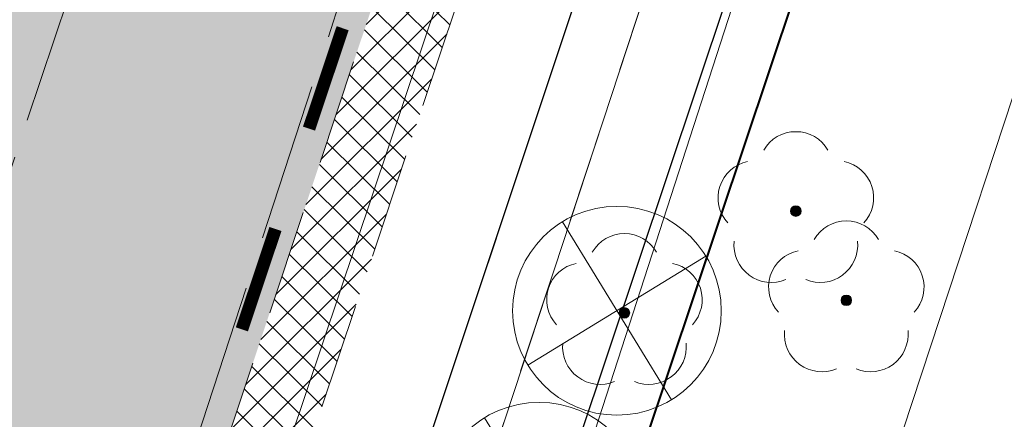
# Model space of a CAD drawing. Header units: metres. Extents: x 6599594 to 6600699, y 5687867 to 5691114.
# Tile 73 of 256: x 6599864.03 to 6599873.33, y 5688597.25 to 5688601.02. Entities that reach past the tile are written whole.
import ezdxf

# ---------------------------------------------------------------- set-up
doc = ezdxf.new("R2010")
doc.units = ezdxf.units.M
doc.header["$MEASUREMENT"] = 0
for name, pattern in [('1', [0]), ('3_EGBZ', [1.5, 1, -0.5]), ('3_EGJE', [2.5, 1.5, -0.3700000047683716, 0.2600001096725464, -0.369999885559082]), ('BTO', [0]), ('BUF', [0]), ('BUG', [1.5, 1, -0.5]), ('GUK', [2, 1.5, -0.5]), ('GUZ', [1, 0.5, -0.5]), ('L_0_04', [1.5, 1, -0.5]), ('L_0_06', [2, 1.5, -0.5]), ('UPT', [0]), ('UPW', [0])]:
    doc.linetypes.add(name, pattern=pattern)
doc.layers.get('0').update_dxf_attribs({"color": 253, "linetype": 'CONTINUOUS', "lineweight": 13})
doc.layers.add('__gaPoziome', color=7, linetype='CONTINUOUS')
doc.layers.add('zzz.gaHSDomyslna', color=7, linetype='CONTINUOUS')
for name, color, linetype, lineweight in [('_dren', 30, '3_EGBZ', 40), ('_kolor chodnik', 50, '1', 5), ('_kolor jezdnia', 4, '1', 0), ('_kolor pobocze', 211, '1', 5), ('_kolor zjazdy kostka', 7, '1', 5), ('_kolor ścieżka @ 1', 10, '1', 0), ('_krawedz jezdni i pobocza', 7, 'BUG', 15), ('_os', 7, '3_EGJE', 13), ('_podział mój', 201, 'BTO', 40), ('_row', 150, 'CONTINUOUS', 30), ('_wycinka', 10, 'BUF', 15), ('Dzialki', 130, '1', 30), ('Kontury', 252, 'GUK', 9), ('OT_Komunikacja', 7, 'CONTINUOUS', 0), ('OT_ZagospodarowanieTerenu', 7, 'CONTINUOUS', 0), ('OT_ZagospodarowanieTerenu_P', 7, 'CONTINUOUS', 0), ('UTTPOM_L_0', 30, 'UPT', 9), ('UWWPM_L_0', 5, 'UPW', 9), ('Uzytki', 252, 'GUZ', 9)]:
    doc.layers.add(name, color=color, linetype=linetype, lineweight=lineweight)
pattern_1 = [(45, (0, 0), (-0.1414213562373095, 0.1414213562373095), []), (135, (0, 0), (-0.1414213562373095, -0.1414213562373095), [])]

# ---------------------------------------------------------------- blocks, each defined once
blk = doc.blocks.new('ddddd')
at = {"layer": '_wycinka'}
for p, q in [((6600244.106448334, 5690836.218476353), (6600245.135551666, 5690834.535523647)), ((6600245.462476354, 5690835.891551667), (6600243.779523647, 5690834.862448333))]:
    blk.add_line(p, q, dxfattribs=at)
blk.add_circle((6600244.621, 5690835.377), 0.986329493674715, dxfattribs=at)
blk = doc.blocks.new('147')
at = {"linetype": 'Continuous', "lineweight": 18}
blk.add_hatch(color=0, dxfattribs=at).paths.add_polyline_path([(0, -0.1, 1), (0, 0.1, 1)])
at = {"color": 0, "linetype": 'Continuous', "lineweight": 18}
blk.add_circle((0, 0), 0.1, dxfattribs=at)
for centre, radius, start, end in [((0, 0.8), 0.7, 29.8459319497, 150.1540680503), ((-0.7700000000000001, 0.25), 0.7, 101.6336339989, 222.6626941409), ((0.7700000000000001, 0.25), 0.7, 317.3373058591, 78.3663660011), ((-0.4600000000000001, -0.6400000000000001), 0.71, 174.3693172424, 292.5572466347), ((0.4600000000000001, -0.6400000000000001), 0.71, 247.4427533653, 5.630682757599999)]:
    blk.add_arc(centre, radius, start, end, dxfattribs=at)
blk = doc.blocks.new('hhh')
at = {"layer": '_podział mój'}
blk.add_line((6600030.348422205, 5689076.243038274), (6599864.227411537, 5688579.984196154), dxfattribs=at)
blk = doc.blocks.new('*U1196')
at = {"layer": 'zzz.gaHSDomyslna', "color": 182, "const_width": 0.12}
for points in [[(-93.32552342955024, -278.794452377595), (-93.6429571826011, -279.7427328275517)], [(-93.96039093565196, -280.6910132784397), (-94.27782468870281, -281.6392937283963)]]:
    blk.add_lwpolyline(points, dxfattribs=at)

msp = doc.modelspace()

# ---------------------------------------------------------------- hatches: boundary and pattern name
at = {"layer": '_kolor chodnik'}
h = msp.add_hatch(dxfattribs=at)
h.set_pattern_fill('ANSI37', color=256, scale=1.6)
h.set_pattern_definition(pattern_1)
h.paths.add_polyline_path([(6599849.938171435, 5688542.085872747), (6599852.232147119, 5688548.938742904), (6599853.573135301, 5688548.489851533), (6599853.827082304, 5688549.248475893), (6599851.793849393, 5688549.929093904), (6599849.895278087, 5688548.982823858), (6599847.823506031, 5688542.793750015)])
edge = h.paths.add_edge_path()
edge.add_line((6600018.106075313, 5689087.454911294), (6600022.42781917, 5689091.229234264))
edge.add_line((6600022.42781917, 5689091.229234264), (6600020.233254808, 5689093.742094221))
edge.add_line((6600020.233254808, 5689093.742094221), (6600017.159471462, 5689091.057656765))
edge.add_arc((6600023.275194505, 5689085.385140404), 8.34143334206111, 137.1531558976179, 148.8016577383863)
edge.add_line((6600016.140105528, 5689089.706021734), (6600018.106075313, 5689087.454911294))
h.paths.add_polyline_path([(6600038.501784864, 5689187.59229436), (6600037.906968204, 5689187.700586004), (6600037.638296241, 5689186.224843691), (6600038.240083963, 5689186.115282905)])
h.paths.add_polyline_path([(6600069.098302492, 5689360.276020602), (6600068.321239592, 5689360.413462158), (6600068.064048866, 5689358.936495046), (6600068.836639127, 5689358.799546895)])
h.paths.add_polyline_path([(6600082.393785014, 5689362.950258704), (6600082.941124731, 5689366.103121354), (6600081.481377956, 5689366.361351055), (6600080.923159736, 5689363.210828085)])
h.paths.add_polyline_path([(6600074.022236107, 5689388.065861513), (6600072.983907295, 5689388.249860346), (6600072.723374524, 5689386.772538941), (6600073.760538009, 5689386.588865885)])
h.paths.add_polyline_path([(6600105.602402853, 5689486.45426531), (6600106.738797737, 5689489.760539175), (6600105.28818975, 5689490.281952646), (6600104.132785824, 5689486.965912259)])
h.paths.add_polyline_path([(6600132.519778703, 5689678.737346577), (6600131.636986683, 5689678.922259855), (6600131.330470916, 5689677.453953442), (6600132.212256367, 5689677.269208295)])
h.paths.add_polyline_path([(6600156.649397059, 5689798.7449027), (6600156.48800471, 5689797.95886096), (6600157.450195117, 5689797.757316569), (6600157.615023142, 5689798.542205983)])
h.paths.add_polyline_path([(6600189.055358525, 5689948.643107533), (6600187.902868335, 5689948.884512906), (6600187.600024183, 5689947.417400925), (6600188.748131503, 5689947.176379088)])
edge = h.paths.add_edge_path()
edge.add_line((6600204.459383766, 5690032.969035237), (6600204.153258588, 5690031.227801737))
edge.add_arc((6600202.328347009, 5690027.299936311), 4.331100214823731, 41.853001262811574, 65.08011546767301, ccw=False)
edge.add_arc((6600032.903931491, 5690051.979071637), 174.020003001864, 352.8070218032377, 353.495463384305)
edge.add_arc((6600202.372679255, 5690027.343587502), 5.999999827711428, 55.12102442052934, 69.64815978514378)
edge = h.paths.add_edge_path()
edge.add_line((6600205.046027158, 5690040.265402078), (6600204.972740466, 5690038.483452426))
edge.add_arc((6600203.986269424, 5690044.401803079), 5.999999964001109, 279.4630688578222, 294.9140560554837)
edge.add_line((6600206.513819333, 5690038.960158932), (6600206.607027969, 5690041.030672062))
edge.add_arc((6600203.986269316, 5690044.401803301), 4.270000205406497, 284.3702444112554, 307.86193139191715, ccw=False)
edge = h.paths.add_edge_path()
edge.add_arc((6600203.547470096, 5690044.558759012), 6.446878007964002, 324.43500910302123, 356.20133685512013, ccw=False)
edge.add_arc((6600203.986269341, 5690044.401803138), 6.000000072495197, 323.2169970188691, 357.4193489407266)
h.paths.add_polyline_path([(6600208.910055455, 5690121.713696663), (6600208.146285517, 5690121.748120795), (6600207.125602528, 5690121.794124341), (6600209.971605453, 5690121.665851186)])
edge = h.paths.add_edge_path()
edge.add_line((6600238.769818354, 5690481.648294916), (6600240.338176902, 5690490.87374652))
edge.add_line((6600240.338176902, 5690490.87374652), (6600241.251295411, 5690510.829461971))
edge.add_line((6600241.251295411, 5690510.829461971), (6600239.524022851, 5690510.928942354))
edge.add_line((6600239.524022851, 5690510.928942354), (6600238.633343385, 5690491.167757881))
edge.add_line((6600238.633343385, 5690491.167757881), (6600234.579716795, 5690467.661262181))
edge.add_line((6600234.579716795, 5690467.661262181), (6600234.449796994, 5690464.966873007))
edge.add_arc((6600242.443669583, 5690464.607462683), 8.001948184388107, 177.4256737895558, 268.2543056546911)
edge.add_line((6600242.199903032, 5690456.609228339), (6600242.216657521, 5690457.359274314))
edge.add_line((6600242.216657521, 5690457.359274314), (6600242.305257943, 5690458.836738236))
edge.add_arc((6600242.444504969, 5690464.607952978), 5.772894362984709, 177.0298084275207, 268.6178439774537, ccw=False)
edge.add_line((6600236.679365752, 5690464.907083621), (6600236.951876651, 5690470.95443634))
edge.add_line((6600236.951876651, 5690470.95443634), (6600238.15078669, 5690478.210832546))
edge.add_line((6600238.15078669, 5690478.210832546), (6600238.769818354, 5690481.648294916))
h.paths.add_polyline_path([(6600238.769818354, 5690481.648294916), (6600238.15078669, 5690478.210832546), (6600239.670056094, 5690477.930590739), (6600240.266710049, 5690481.376366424)])
edge = h.paths.add_edge_path()
edge.add_line((6600223.366500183, 5690460.339976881), (6600223.278629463, 5690457.997544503))
edge.add_arc((6600220.967166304, 5690465.656339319), 7.999999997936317, 286.7940807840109, 300.2738222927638)
edge.add_line((6600225.000231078, 5690458.747331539), (6600225.240084, 5690461.623695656))
edge.add_arc((6600221.105749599, 5690465.648640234), 5.76999998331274, 293.06724424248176, 315.7681070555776, ccw=False)
edge = h.paths.add_edge_path()
edge.add_arc((6600220.025145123, 5690444.676291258), 5.770000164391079, 37.996647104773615, 59.94382588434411, ccw=False)
edge.add_line((6600224.572175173, 5690448.22839199), (6600224.817793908, 5690451.081798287))
edge.add_arc((6600220.025145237, 5690444.676291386), 7.999999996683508, 53.19588653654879, 68.15166733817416)
edge.add_line((6600223.00235276, 5690452.101669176), (6600222.91504296, 5690449.670427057))
edge = h.paths.add_edge_path()
edge.add_arc((6600221.105749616, 5690465.648640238), 7.999999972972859, 328.0222308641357, 357.0132597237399)
edge.add_line((6600229.094882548, 5690465.23180147), (6600229.218816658, 5690467.593604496))
edge.add_line((6600229.218816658, 5690467.593604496), (6600228.218919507, 5690467.645774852))
edge.add_line((6600228.218919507, 5690467.645774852), (6600227.891778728, 5690461.411918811))
h.paths.add_polyline_path([(6600200.980142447, 5690012.236744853), (6600202.317278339, 5690011.956662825), (6600202.522293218, 5690012.935421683), (6600201.182321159, 5690013.216097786)])
h.paths.add_polyline_path([(6600196.457878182, 5689983.98337835), (6600195.202332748, 5689984.246370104), (6600194.899091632, 5689982.777335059), (6600196.150355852, 5689982.515240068)])
edge = h.paths.add_edge_path()
edge.add_line((6600112.305909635, 5689517.991018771), (6600112.691041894, 5689519.807934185))
edge.add_line((6600112.691041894, 5689519.807934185), (6600113.245521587, 5689522.423769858))
edge.add_line((6600113.245521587, 5689522.423769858), (6600111.553124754, 5689522.782507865))
edge.add_line((6600111.553124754, 5689522.782507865), (6600107.405864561, 5689503.21722655))
edge.add_line((6600107.405864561, 5689503.21722655), (6600099.494506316, 5689480.361667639))
edge.add_line((6600099.494506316, 5689480.361667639), (6600099.182814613, 5689478.891218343))
edge.add_arc((6600107.008997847, 5689477.232359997), 8.000059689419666, 168.0325629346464, 257.7529108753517)
edge.add_line((6600105.311960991, 5689469.414366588), (6600105.784990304, 5689471.593619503))
edge.add_arc((6600107.008927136, 5689477.232314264), 5.769999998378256, 168.0321375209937, 257.7533362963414, ccw=False)
edge.add_line((6600101.364343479, 5689478.42879883), (6600101.647245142, 5689479.76342708))
edge.add_line((6600101.647245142, 5689479.76342708), (6600104.132785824, 5689486.965912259))
edge.add_line((6600104.132785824, 5689486.965912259), (6600105.28818975, 5689490.281952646))
edge.add_line((6600105.28818975, 5689490.281952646), (6600108.240043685, 5689498.809726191))
edge.add_line((6600108.240043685, 5689498.809726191), (6600112.305909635, 5689517.991018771))
h.paths.add_polyline_path([(6600136.009573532, 5689645.499114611), (6600138.333647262, 5689645.012304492), (6600138.661671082, 5689646.578318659), (6600134.869459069, 5689647.372651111)])
at = {"layer": '_kolor jezdnia'}
h = msp.add_hatch(dxfattribs=at)
h.set_pattern_fill('ANSI37', color=4, scale=3.5)
h.set_pattern_definition([(45, (0, 0), (-0.3093592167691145, 0.3093592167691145), []), (135, (0, 0), (-0.3093592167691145, -0.3093592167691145), [])])
edge = h.paths.add_edge_path()
edge.add_line((6599833.066047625, 5688539.933393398), (6599850.649511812, 5688527.983462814))
edge.add_arc((6599857.337592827, 5688536.653968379), 10.95025544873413, 169.5012687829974, 232.3548431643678, ccw=False)
edge.add_arc((6599858.085851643, 5688536.618142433), 11.69295282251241, 162.2507788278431, 169.9967502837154, ccw=False)
edge.add_line((6599846.949484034, 5688540.182754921), (6599847.823506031, 5688542.793750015))
edge.add_line((6599847.823506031, 5688542.793750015), (6599849.895278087, 5688548.982823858))
edge.add_line((6599849.895278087, 5688548.982823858), (6599852.434748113, 5688556.56906746))
edge.add_line((6599852.434748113, 5688556.56906746), (6599928.48625871, 5688783.760284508))
edge.add_line((6599928.48625871, 5688783.760284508), (6599931.025728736, 5688791.34652811))
edge.add_line((6599931.025728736, 5688791.34652811), (6599996.657773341, 5688987.411326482))
edge.add_line((6599996.657773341, 5688987.411326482), (6599999.197243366, 5688994.997570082))
edge.add_line((6599999.197243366, 5688994.997570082), (6600021.930100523, 5689062.908193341))
edge.add_line((6600021.930100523, 5689062.908193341), (6600017.620224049, 5689067.371531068))
edge.add_line((6600017.620224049, 5689067.371531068), (6600016.714558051, 5689064.654078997))
edge.add_line((6600016.714558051, 5689064.654078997), (6600012.423620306, 5689051.835617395))
edge.add_line((6600012.423620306, 5689051.835617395), (6600009.884150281, 5689044.249373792))
edge.add_line((6600009.884150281, 5689044.249373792), (6599977.53516164, 5688947.612159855))
edge.add_line((6599977.53516164, 5688947.612159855), (6599974.995691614, 5688940.025916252))
edge.add_line((6599974.995691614, 5688940.025916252), (6599942.096912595, 5688841.746295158))
edge.add_line((6599942.096912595, 5688841.746295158), (6599939.557442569, 5688834.160051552))
edge.add_line((6599939.557442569, 5688834.160051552), (6599882.679288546, 5688664.246042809))
edge.add_line((6599882.679288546, 5688664.246042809), (6599880.139818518, 5688656.659799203))
edge.add_line((6599880.139818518, 5688656.659799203), (6599852.46454386, 5688573.984527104))
edge.add_line((6599852.46454386, 5688573.984527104), (6599842.470137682, 5688544.127903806))
edge.add_arc((6599835.706422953, 5688546.652910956), 7.219660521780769, 248.5480913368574, 339.52856074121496, ccw=False)
h.paths.add_polyline_path([(6600044.653202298, 5689172.271628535), (6600046.276244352, 5689181.431901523), (6600047.759199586, 5689189.801539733), (6600051.0603021, 5689208.432603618), (6600052.368792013, 5689215.817578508), (6600054.808584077, 5689229.587499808), (6600056.11707399, 5689236.972474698), (6600057.346666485, 5689243.912161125), (6600058.655146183, 5689251.297078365), (6600058.831439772, 5689252.292060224), (6600060.098987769, 5689259.445963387), (6600060.139929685, 5689259.677035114), (6600061.407468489, 5689266.830886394), (6600072.329030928, 5689328.470998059), (6600073.637511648, 5689335.855921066), (6600077.337304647, 5689356.73715072), (6600078.820259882, 5689365.106788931), (6600081.142794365, 5689378.214921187), (6600082.538516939, 5689386.092227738), (6600095.187867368, 5689457.483787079), (6600091.082877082, 5689465.8405575), (6600089.043088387, 5689454.328211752), (6600087.870641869, 5689447.711051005), (6600087.560133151, 5689445.958573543), (6600086.562151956, 5689440.326076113), (6600082.433200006, 5689417.022719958), (6600080.95024477, 5689408.65308175), (6600077.202698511, 5689387.502337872), (6600075.719743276, 5689379.132699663), (6600073.469199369, 5689366.430874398), (6600071.986244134, 5689358.061236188), (6600069.98686466, 5689346.776955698), (6600068.591142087, 5689338.899649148), (6600065.559290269, 5689321.78820693), (6600064.163567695, 5689313.910900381), (6600059.719426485, 5689288.828650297), (6600058.323703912, 5689280.951343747), (6600057.563846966, 5689276.662793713), (6600056.168124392, 5689268.785487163), (6600054.804920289, 5689261.091711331), (6600053.409197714, 5689253.21440478), (6600053.264817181, 5689252.399536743), (6600051.869094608, 5689244.522230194), (6600051.183555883, 5689240.653124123), (6600049.787833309, 5689232.775817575), (6600046.593849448, 5689214.749319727), (6600045.198126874, 5689206.872013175), (6600044.41754409, 5689202.466488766), (6600042.934588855, 5689194.096850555), (6600036.429952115, 5689157.38538759), (6600034.946996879, 5689149.01574938), (6600030.579776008, 5689124.367629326), (6600027.529365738, 5689107.151445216), (6600024.895072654, 5689094.014582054), (6600030.583685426, 5689094.264316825), (6600032.945013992, 5689106.191885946), (6600043.170247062, 5689163.901990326)])
edge = h.paths.add_edge_path()
edge.add_line((6600111.106812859, 5689535.144351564), (6600111.256844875, 5689535.85214863))
edge.add_line((6600111.256844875, 5689535.85214863), (6600112.915748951, 5689543.678261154))
edge.add_line((6600112.915748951, 5689543.678261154), (6600117.304772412, 5689564.384094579))
edge.add_line((6600117.304772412, 5689564.384094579), (6600119.067357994, 5689572.699339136))
edge.add_line((6600119.067357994, 5689572.699339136), (6600120.087667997, 5689577.512794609))
edge.add_line((6600120.087667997, 5689577.512794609), (6600121.642890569, 5689584.849775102))
edge.add_line((6600121.642890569, 5689584.849775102), (6600128.436769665, 5689616.900852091))
edge.add_line((6600128.436769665, 5689616.900852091), (6600129.991992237, 5689624.237832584))
edge.add_line((6600129.991992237, 5689624.237832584), (6600132.660554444, 5689636.827148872))
edge.add_line((6600132.660554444, 5689636.827148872), (6600133.208838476, 5689639.444704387))
edge.add_line((6600133.208838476, 5689639.444704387), (6600134.848957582, 5689647.274775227))
edge.add_line((6600134.848957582, 5689647.274775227), (6600138.97649476, 5689666.979995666))
edge.add_line((6600138.97649476, 5689666.979995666), (6600140.51410642, 5689674.320687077))
edge.add_line((6600140.51410642, 5689674.320687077), (6600145.209128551, 5689696.735129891))
edge.add_line((6600145.209128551, 5689696.735129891), (6600146.746740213, 5689704.075821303))
edge.add_line((6600146.746740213, 5689704.075821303), (6600151.462308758, 5689726.588354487))
edge.add_line((6600151.462308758, 5689726.588354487), (6600152.999920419, 5689733.929045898))
edge.add_line((6600152.999920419, 5689733.929045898), (6600155.244070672, 5689744.642813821))
edge.add_line((6600155.244070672, 5689744.642813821), (6600156.781682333, 5689751.983505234))
edge.add_line((6600156.781682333, 5689751.983505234), (6600161.635515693, 5689775.156126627))
edge.add_line((6600161.635515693, 5689775.156126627), (6600163.378142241, 5689783.475576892))
edge.add_line((6600163.378142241, 5689783.475576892), (6600163.850769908, 5689785.731942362))
edge.add_line((6600163.850769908, 5689785.731942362), (6600167.028500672, 5689800.902704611))
edge.add_line((6600167.028500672, 5689800.902704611), (6600179.49088801, 5689860.399222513))
edge.add_line((6600179.49088801, 5689860.399222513), (6600181.233514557, 5689868.718672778))
edge.add_line((6600181.233514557, 5689868.718672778), (6600181.84713393, 5689871.648144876))
edge.add_line((6600181.84713393, 5689871.648144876), (6600183.384745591, 5689878.988836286))
edge.add_line((6600183.384745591, 5689878.988836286), (6600184.935818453, 5689886.393792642))
edge.add_line((6600184.935818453, 5689886.393792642), (6600186.575937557, 5689894.223863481))
edge.add_line((6600186.575937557, 5689894.223863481), (6600194.05133812, 5689929.912074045))
edge.add_line((6600194.05133812, 5689929.912074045), (6600195.691457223, 5689937.742144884))
edge.add_line((6600195.691457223, 5689937.742144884), (6600202.915799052, 5689972.231779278))
edge.add_line((6600202.915799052, 5689972.231779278), (6600204.555918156, 5689980.061850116))
edge.add_line((6600204.555918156, 5689980.061850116), (6600206.062781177, 5689987.255744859))
edge.add_line((6600206.062781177, 5689987.255744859), (6600207.702900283, 5689995.085815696))
edge.add_line((6600207.702900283, 5689995.085815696), (6600210.232559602, 5690007.162628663))
edge.add_line((6600210.232559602, 5690007.162628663), (6600211.694938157, 5690014.144150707))
edge.add_arc((6600028.177652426, 5690052.584442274), 187.5000004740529, 348.1696294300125, 357.4195276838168)
edge.add_line((6600215.487522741, 5690044.142720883), (6600208.310270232, 5690026.480446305))
edge.add_arc((6600032.903933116, 5690051.97907145), 177.2500013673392, 348.1696294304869, 351.7289130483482, ccw=False)
edge.add_line((6600206.38894146, 5690015.640182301), (6600205.966941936, 5690013.625519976))
edge.add_line((6600205.966941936, 5690013.625519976), (6600204.326822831, 5690005.795449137))
edge.add_line((6600204.326822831, 5690005.795449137), (6600197.076961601, 5689971.183982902))
edge.add_line((6600197.076961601, 5689971.183982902), (6600195.334335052, 5689962.864532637))
edge.add_line((6600195.334335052, 5689962.864532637), (6600193.44722506, 5689953.855305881))
edge.add_line((6600193.44722506, 5689953.855305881), (6600191.909227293, 5689946.512771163))
edge.add_line((6600191.909227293, 5689946.512771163), (6600185.496844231, 5689915.899498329))
edge.add_line((6600185.496844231, 5689915.899498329), (6600183.856521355, 5689908.068454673))
edge.add_line((6600183.856521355, 5689908.068454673), (6600182.066605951, 5689899.523243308))
edge.add_line((6600182.066605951, 5689899.523243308), (6600180.32407057, 5689891.204228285))
edge.add_line((6600180.32407057, 5689891.204228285), (6600174.320344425, 5689862.541919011))
edge.add_line((6600174.320344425, 5689862.541919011), (6600172.577809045, 5689854.222903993))
edge.add_line((6600172.577809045, 5689854.222903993), (6600163.663810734, 5689811.666703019))
edge.add_line((6600163.663810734, 5689811.666703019), (6600162.023782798, 5689803.837067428))
edge.add_line((6600162.023782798, 5689803.837067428), (6600160.924220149, 5689798.587659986))
edge.add_line((6600160.924220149, 5689798.587659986), (6600159.279208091, 5689790.734229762))
edge.add_line((6600159.279208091, 5689790.734229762), (6600157.107250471, 5689780.365115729))
edge.add_line((6600157.107250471, 5689780.365115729), (6600155.462238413, 5689772.511685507))
edge.add_line((6600155.462238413, 5689772.511685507), (6600153.380318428, 5689762.572418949))
edge.add_line((6600153.380318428, 5689762.572418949), (6600151.735124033, 5689754.718118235))
edge.add_line((6600151.735124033, 5689754.718118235), (6600148.586504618, 5689739.686336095))
edge.add_line((6600148.586504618, 5689739.686336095), (6600146.885007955, 5689731.563243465))
edge.add_line((6600146.885007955, 5689731.563243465), (6600141.75088822, 5689707.052510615))
edge.add_line((6600141.75088822, 5689707.052510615), (6600140.110896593, 5689699.223048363))
edge.add_line((6600140.110896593, 5689699.223048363), (6600133.483561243, 5689667.583574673))
edge.add_line((6600133.483561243, 5689667.583574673), (6600131.860394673, 5689659.834436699))
edge.add_line((6600131.860394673, 5689659.834436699), (6600131.740984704, 5689659.26436315))
edge.add_line((6600131.740984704, 5689659.26436315), (6600130.117814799, 5689651.515209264))
edge.add_line((6600130.117814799, 5689651.515209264), (6600127.27873359, 5689637.961189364))
edge.add_line((6600127.27873359, 5689637.961189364), (6600126.924568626, 5689636.290366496))
edge.add_line((6600126.924568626, 5689636.290366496), (6600125.166244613, 5689627.995226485))
edge.add_line((6600125.166244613, 5689627.995226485), (6600118.009503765, 5689594.232298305))
edge.add_line((6600118.009503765, 5689594.232298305), (6600116.25117975, 5689585.937158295))
edge.add_line((6600116.25117975, 5689585.937158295), (6600113.665314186, 5689573.737975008))
edge.add_line((6600113.665314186, 5689573.737975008), (6600111.898534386, 5689565.402943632))
edge.add_line((6600111.898534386, 5689565.402943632), (6600104.889982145, 5689532.339115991))
edge.add_line((6600104.889982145, 5689532.339115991), (6600103.22663594, 5689524.492047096))
edge.add_line((6600103.22663594, 5689524.492047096), (6600096.623876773, 5689493.342605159))
edge.add_line((6600096.623876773, 5689493.342605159), (6600094.968986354, 5689485.535427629))
edge.add_line((6600094.968986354, 5689485.535427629), (6600094.300101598, 5689482.379870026))
edge.add_line((6600094.300101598, 5689482.379870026), (6600099.182814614, 5689478.891218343))
edge.add_line((6600099.182814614, 5689478.891218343), (6600099.494506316, 5689480.361667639))
edge.add_line((6600099.494506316, 5689480.361667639), (6600111.106812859, 5689535.144351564))
edge = h.paths.add_edge_path()
edge.add_arc((6600239.213891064, 5690851.400367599), 10.00000000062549, -2.8342403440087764, 76.13703556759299, ccw=False)
edge.add_line((6600249.201658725, 5690850.905901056), (6600249.082723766, 5690848.503524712))
edge.add_line((6600249.082723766, 5690848.503524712), (6600247.016487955, 5690806.767468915))
edge.add_line((6600247.016487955, 5690806.767468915), (6600246.092398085, 5690789.152178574))
edge.add_line((6600246.092398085, 5690789.152178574), (6600233.768116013, 5690572.015170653))
edge.add_line((6600233.768116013, 5690572.015170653), (6600228.959056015, 5690465.296202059))
edge.add_line((6600228.959056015, 5690465.296202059), (6600234.588724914, 5690465.017134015))
edge.add_line((6600234.588724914, 5690465.017134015), (6600239.262540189, 5690571.767576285))
edge.add_line((6600239.262540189, 5690571.767576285), (6600252.50503885, 5690806.400146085))
edge.add_line((6600252.50503885, 5690806.400146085), (6600254.569211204, 5690848.094521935))
edge.add_arc((6600262.559425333, 5690847.6989487), 7.999999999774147, 76.13703557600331, 177.1657596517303, ccw=False)
edge.add_line((6600264.476229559, 5690855.465921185), (6600241.609896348, 5690861.109083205))
edge = h.paths.add_edge_path()
edge.add_line((6600250.031475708, 5690451.625307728), (6600250.231741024, 5690455.772579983))
edge.add_line((6600250.231741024, 5690455.772579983), (6600246.257763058, 5690456.417303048))
edge.add_line((6600246.257763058, 5690456.417303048), (6600242.171761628, 5690456.61060902))
edge.add_arc((6600242.563100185, 5690464.586983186), 7.985968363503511, 176.9123644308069, 267.1911945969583, ccw=False)
edge.add_line((6600234.588724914, 5690465.017134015), (6600228.959056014, 5690465.296202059))
edge.add_arc((6600220.965133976, 5690465.657286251), 8.002072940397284, 267.8289300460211, 357.413716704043, ccw=False)
edge.add_line((6600220.661989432, 5690457.660957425), (6600212.406915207, 5690458.119572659))
edge.add_line((6600212.406915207, 5690458.119572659), (6600208.431872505, 5690457.817501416))
edge.add_line((6600208.431872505, 5690457.817501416), (6600208.233912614, 5690454.548331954))
edge.add_line((6600208.233912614, 5690454.548331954), (6600212.129565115, 5690453.127270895))
edge.add_line((6600212.129565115, 5690453.127270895), (6600218.640548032, 5690452.76554962))
edge.add_line((6600218.640548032, 5690452.76554962), (6600216.486747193, 5690452.885205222))
edge.add_line((6600216.486747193, 5690452.885205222), (6600220.468905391, 5690452.663974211))
edge.add_arc((6600220.025145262, 5690444.676291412), 7.99999997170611, -0.3386579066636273, 86.8201700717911, ccw=False)
edge.add_line((6600228.025005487, 5690444.629006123), (6600227.803602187, 5690439.649256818))
edge.add_line((6600227.803602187, 5690439.649256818), (6600226.885525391, 5690435.936828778))
edge.add_line((6600226.885525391, 5690435.936828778), (6600225.534849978, 5690405.967249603))
edge.add_line((6600225.534849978, 5690405.967249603), (6600226.115199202, 5690402.187514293))
edge.add_line((6600226.115199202, 5690402.187514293), (6600213.445139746, 5690121.008786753))
edge.add_line((6600213.445139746, 5690121.008786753), (6600213.352800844, 5690118.960058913))
edge.add_line((6600213.352800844, 5690118.960058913), (6600209.980184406, 5690044.131649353))
edge.add_arc((6600203.98626942, 5690044.401803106), 5.999999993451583, 257.4162346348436, 357.41934921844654, ccw=False)
edge.add_line((6600202.679069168, 5690038.545931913), (6600201.589735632, 5690033.666039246))
edge.add_line((6600201.589735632, 5690033.666039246), (6600203.67987942, 5690033.199458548))
edge.add_arc((6600202.372679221, 5690027.343587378), 5.999999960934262, -8.27108729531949, 77.41623506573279, ccw=False)
edge.add_line((6600208.310270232, 5690026.480446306), (6600215.487522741, 5690044.142720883))
edge.add_line((6600215.487522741, 5690044.142720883), (6600216.199687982, 5690059.9446614))
edge.add_line((6600216.199687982, 5690059.9446614), (6600216.537356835, 5690067.437056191))
edge.add_line((6600216.537356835, 5690067.437056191), (6600223.893528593, 5690230.66011469))
edge.add_line((6600223.893528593, 5690230.66011469), (6600224.231197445, 5690238.152509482))
edge.add_line((6600224.231197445, 5690238.152509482), (6600233.507835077, 5690443.987992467))
edge.add_arc((6600241.499722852, 5690443.627812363), 7.999999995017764, 87.29208981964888, 177.4195277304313, ccw=False)
edge.add_line((6600241.877677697, 5690451.618879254), (6600246.021541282, 5690451.422886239))
edge.add_line((6600246.021541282, 5690451.422886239), (6600246.427694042, 5690451.44338883))
edge.add_line((6600246.427694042, 5690451.44338883), (6600246.79397003, 5690451.461878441))
edge.add_line((6600246.79397003, 5690451.461878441), (6600250.031475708, 5690451.625307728))
edge = h.paths.add_edge_path()
edge.add_line((6600007.33756506, 5689086.20374581), (6600006.980466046, 5689080.740822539))
edge.add_line((6600006.980466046, 5689080.740822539), (6600007.229745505, 5689080.720859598))
edge.add_line((6600007.229745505, 5689080.720859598), (6600008.093335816, 5689080.601653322))
edge.add_line((6600008.093335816, 5689080.601653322), (6600008.702681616, 5689080.53831051))
edge.add_arc((6600008.140193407, 5689070.554142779), 9.999999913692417, -18.557800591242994, 86.77547804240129, ccw=False)
edge.add_line((6600017.620224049, 5689067.371531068), (6600021.930100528, 5689062.908193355))
edge.add_arc((6599734.83819726, 5689159.011261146), 302.7499967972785, 341.4922000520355, 343.8640860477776)
edge.add_arc((6600034.895369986, 5689072.315877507), 9.581213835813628, 98.63328270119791, 164.5273290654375, ccw=False)
edge.add_line((6600033.457137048, 5689081.788529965), (6600033.832640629, 5689081.798737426))
edge.add_line((6600033.832640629, 5689081.798737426), (6600034.422462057, 5689082.05700874))
edge.add_line((6600034.422462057, 5689082.05700874), (6600036.833623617, 5689082.139040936))
edge.add_line((6600036.833623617, 5689082.139040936), (6600036.730225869, 5689087.148851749))
edge.add_line((6600036.730225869, 5689087.148851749), (6600036.579860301, 5689087.134303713))
edge.add_arc((6600036.479565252, 5689093.136286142), 6.002820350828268, 169.1687651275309, 270.9573417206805, ccw=False)
edge.add_line((6600030.583685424, 5689094.264316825), (6600024.895072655, 5689094.014582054))
edge.add_arc((6600015.200558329, 5689096.162123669), 9.929528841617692, 271.0943432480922, 347.5094668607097, ccw=False)
edge.add_arc((6600014.909438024, 5689089.646776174), 3.446070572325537, 264.4236009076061, 278.0194998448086, ccw=False)
edge.add_line((6600014.574573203, 5689086.217014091), (6600014.299554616, 5689086.232508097))
edge.add_line((6600014.299554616, 5689086.232508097), (6600010.474232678, 5689086.448019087))
edge.add_line((6600010.474232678, 5689086.448019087), (6600007.33756506, 5689086.20374581))
edge = h.paths.add_edge_path()
edge.add_line((6600105.490725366, 5689463.953528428), (6600106.927559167, 5689464.047234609))
edge.add_line((6600106.927559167, 5689464.047234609), (6600107.835, 5689468.66))
edge.add_line((6600107.835, 5689468.66), (6600105.311960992, 5689469.414366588))
edge.add_arc((6600107.008997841, 5689477.232359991), 8.000059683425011, 168.0325628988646, 257.75291091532, ccw=False)
edge.add_line((6600099.182814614, 5689478.891218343), (6600094.300101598, 5689482.379870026))
edge.add_arc((6600586.245114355, 5689378.104238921), 502.8750369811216, 168.032376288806, 169.9522165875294)
edge.add_line((6600091.082877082, 5689465.8405575), (6600095.187867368, 5689457.483787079))
edge.add_arc((6600103.065173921, 5689456.088064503), 8.000000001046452, 77.7533362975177, 169.9524553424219, ccw=False)
edge.add_line((6600104.762140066, 5689463.906012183), (6600105.490725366, 5689463.953528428))
at = {"layer": '_kolor pobocze'}
h = msp.add_hatch(dxfattribs=at)
h.set_pattern_fill('ANSI37', color=256, scale=1.6)
h.set_pattern_definition(pattern_1)
h.paths.add_polyline_path([(6599932.280385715, 5688783.281118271), (6599932.51846103, 5688783.99232861), (6599930.384830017, 5688784.706554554), (6599928.486258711, 5688783.760284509), (6599900.424162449, 5688699.929447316), (6599901.135372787, 5688699.691372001), (6599929.09885504, 5688783.227616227), (6599930.441347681, 5688783.896730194)])
h.paths.add_polyline_path([(6599863.82305472, 5688584.885679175), (6599865.662092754, 5688584.270067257), (6599865.900168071, 5688584.981277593), (6599863.766537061, 5688585.69550354), (6599861.867965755, 5688584.749233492), (6599852.434748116, 5688556.569067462), (6599852.907883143, 5688555.61978181), (6599862.297350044, 5688583.669249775), (6599862.358334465, 5688583.85143058), (6599862.480562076, 5688584.216565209)])
h.paths.add_polyline_path([(6599865.891775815, 5688591.038664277), (6599865.217260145, 5688592.39199476), (6599901.135372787, 5688699.691372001), (6599900.424162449, 5688699.929447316), (6599864.407435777, 5688592.335477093), (6599865.353705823, 5688590.436905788), (6599867.487336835, 5688589.722679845), (6599867.72541215, 5688590.433890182)])
at = {"layer": '_kolor zjazdy kostka'}
h = msp.add_hatch(dxfattribs=at)
h.set_pattern_fill('ANSI37', color=256, scale=1.6)
h.set_pattern_definition(pattern_1)
h.paths.add_polyline_path([(6600244.137440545, 5690813.934732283), (6600242.369522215, 5690814.022127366), (6600242.097568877, 5690808.528921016), (6600243.865482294, 5690808.441426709)])
h.paths.add_polyline_path([(6600247.012128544, 5690806.679412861), (6600247.442736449, 5690815.377295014), (6600247.393289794, 5690814.378518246), (6600247.113277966, 5690808.722537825)])
h.paths.add_polyline_path([(6600242.297085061, 5690788.088808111), (6600240.958726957, 5690788.155683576), (6600240.648818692, 5690782.664569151), (6600241.987258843, 5690782.599147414)])
h.paths.add_polyline_path([(6600245.558275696, 5690780.919298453), (6600246.037231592, 5690789.405686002), (6600244.985820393, 5690788.453468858), (6600244.612601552, 5690781.981345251)])
h.paths.add_polyline_path([(6600241.348405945, 5690723.711515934), (6600242.272017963, 5690722.691689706), (6600242.749709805, 5690731.155680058), (6600241.698138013, 5690730.203317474), (6600241.472690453, 5690726.27550499)])
h.paths.add_polyline_path([(6600225.772794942, 5690394.589141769), (6600224.731429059, 5690393.637598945), (6600224.461246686, 5690387.644646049), (6600225.412923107, 5690386.603142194)])
h.paths.add_polyline_path([(6600223.012390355, 5690333.280720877), (6600223.372595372, 5690341.272607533), (6600222.32835346, 5690340.318436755), (6600222.058239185, 5690334.324941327)])
h.paths.add_polyline_path([(6600215.496388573, 5690166.390602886), (6600215.856593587, 5690174.382489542), (6600214.812834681, 5690173.428760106), (6600214.542018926, 5690167.435062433)])
h.paths.add_polyline_path([(6600212.446537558, 5690121.053392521), (6600213.399499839, 5690120.010473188), (6600213.788744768, 5690128.503024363), (6600212.745135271, 5690127.54943145)])
h.paths.add_polyline_path([(6600209.977420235, 5690121.665589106), (6600210.225142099, 5690127.162117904), (6600207.346107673, 5690127.291879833), (6600207.119593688, 5690121.794395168)])
h.paths.add_polyline_path([(6600207.950178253, 5690070.725854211), (6600204.880846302, 5690070.828947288), (6600204.643784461, 5690065.333808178), (6600207.702521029, 5690065.204598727)])
h.paths.add_polyline_path([(6600200.981479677, 5690012.236464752), (6600199.969248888, 5690007.339980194), (6600201.282587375, 5690007.064882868), (6600202.31726072, 5690011.956666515)])
h.paths.add_polyline_path([(6600193.613960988, 5689970.406358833), (6600192.398010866, 5689970.660657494), (6600191.286205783, 5689965.274578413), (6600192.486379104, 5689965.023185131)])
h.paths.add_polyline_path([(6600189.061271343, 5689948.671423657), (6600189.98413328, 5689953.050774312), (6600188.818902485, 5689953.32186217), (6600187.908781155, 5689948.91282903)])
h.paths.add_polyline_path([(6600180.976201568, 5689915.317449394), (6600179.952861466, 5689910.421322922), (6600181.008474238, 5689910.200199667), (6600182.033843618, 5689915.09540201)])
h.paths.add_polyline_path([(6600176.508279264, 5689893.538690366), (6600177.476023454, 5689893.335973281), (6600178.603605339, 5689898.719146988), (6600177.636002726, 5689898.922290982)])
h.paths.add_polyline_path([(6600179.28182965, 5689859.401159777), (6600180.522246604, 5689860.211927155), (6600181.057490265, 5689860.561775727), (6600183.598022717, 5689860.029600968), (6600184.726606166, 5689865.412570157), (6600182.186324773, 5689865.943033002), (6600181.604764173, 5689866.832779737), (6600181.024456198, 5689867.720610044)])
h.paths.add_polyline_path([(6600160.200810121, 5689810.862606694), (6600159.232772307, 5689811.065842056), (6600158.207991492, 5689806.171529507), (6600159.175735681, 5689805.968812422)])
h.paths.add_polyline_path([(6600156.49391753, 5689797.987177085), (6600155.463416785, 5689793.068691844), (6600156.431160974, 5689792.865974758), (6600157.461419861, 5689797.784520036)])
edge = h.paths.add_edge_path()
edge.add_arc((6600173.111981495, 5689800.679690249), 5.999999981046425, 204.673115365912, 239.5411154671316, ccw=False)
edge.add_arc((6600173.162096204, 5689800.685330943), 6.047914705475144, 168.3203586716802, 204.5234866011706, ccw=False)
edge.add_line((6600167.239404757, 5689801.9096668), (6600163.651667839, 5689784.781499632))
edge.add_arc((6600169.524220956, 5689783.551410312), 5.999999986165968, 139.2146049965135, 168.1696294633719, ccw=False)
edge.add_arc((6600169.524220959, 5689783.551410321), 5.999999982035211, 96.80962310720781, 139.2146050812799, ccw=False)
edge.add_line((6600168.812796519, 5689789.509083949), (6600170.070461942, 5689795.507731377))
h.paths.add_polyline_path([(6600163.526364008, 5689776.866746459), (6600166.051243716, 5689776.337874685), (6600167.179826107, 5689781.720838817), (6600164.653945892, 5689782.249920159), (6600163.941148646, 5689783.340449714), (6600163.493329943, 5689784.025580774), (6600161.750703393, 5689775.706130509), (6600162.438017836, 5689776.155376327)])
h.paths.add_polyline_path([(6600152.614191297, 5689774.643430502), (6600153.639138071, 5689779.536616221), (6600152.646757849, 5689779.744928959), (6600151.646447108, 5689774.846147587)])
h.paths.add_polyline_path([(6600150.121074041, 5689767.466820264), (6600148.177624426, 5689758.16795459), (6600149.115997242, 5689757.971390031), (6600151.066362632, 5689767.268392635)])
h.paths.add_polyline_path([(6600142.970741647, 5689739.332500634), (6600141.888449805, 5689734.142420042), (6600144.036614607, 5689733.695518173), (6600145.123068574, 5689738.882330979)])
h.paths.add_polyline_path([(6600136.256357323, 5689701.052153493), (6600137.154085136, 5689700.864096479), (6600138.287960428, 5689706.274871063), (6600137.386492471, 5689706.464182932)])
h.paths.add_polyline_path([(6600130.081494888, 5689667.099389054), (6600129.212847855, 5689667.281639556), (6600128.083282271, 5689661.898895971), (6600128.953953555, 5689661.716447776)])
h.paths.add_polyline_path([(6600128.397394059, 5689659.030340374), (6600127.554144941, 5689659.207226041), (6600126.49340855, 5689653.810049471), (6600127.269860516, 5689653.647397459)])
h.paths.add_polyline_path([(6600134.990411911, 5689640.633636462), (6600137.30714639, 5689640.148363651), (6600138.339560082, 5689645.040620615), (6600136.015486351, 5689645.500958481), (6600135.435178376, 5689646.388788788), (6600134.8548704, 5689647.276619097), (6600133.214751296, 5689639.446548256), (6600134.102581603, 5689640.026856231)])
h.paths.add_polyline_path([(6600122.164164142, 5689634.294831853), (6600121.024067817, 5689628.914244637), (6600122.015114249, 5689628.705875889), (6600123.155614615, 5689634.086346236)])
h.paths.add_polyline_path([(6600114.54207576, 5689593.450769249), (6600113.493359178, 5689593.398339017), (6600112.364315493, 5689588.045694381), (6600113.29076438, 5689587.54753241)])
h.paths.add_polyline_path([(6600110.194543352, 5689572.941097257), (6600109.20781945, 5689573.148880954), (6600108.067717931, 5689567.768269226), (6600109.05014319, 5689567.535215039)])
h.paths.add_polyline_path([(6600119.083213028, 5689565.540446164), (6600119.089125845, 5689565.542290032), (6600121.462438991, 5689565.065690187), (6600122.598093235, 5689570.447168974), (6600120.229622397, 5689570.949214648), (6600119.651446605, 5689571.8119627), (6600119.073270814, 5689572.727655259), (6600117.310757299, 5689564.412754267)])
h.paths.add_polyline_path([(6600101.698666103, 5689532.937884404), (6600100.730666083, 5689533.141679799), (6600099.694214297, 5689528.250234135), (6600100.669121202, 5689528.045267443)])
h.paths.add_polyline_path([(6600094.064021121, 5689496.827028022), (6600093.080194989, 5689497.033910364), (6600092.036590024, 5689492.143967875), (6600093.038865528, 5689491.933250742)])
h.paths.add_polyline_path([(6600083.709836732, 5689453.74980843), (6600082.738586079, 5689448.336231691), (6600084.647281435, 5689448.027407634), (6600085.606840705, 5689453.416583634)])
h.paths.add_polyline_path([(6600084.434394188, 5689446.82589514), (6600083.348896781, 5689447.018140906), (6600082.567374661, 5689442.58660872), (6600083.649300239, 5689442.394910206)])
h.paths.add_polyline_path([(6600078.04194071, 5689410.721110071), (6600078.996952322, 5689416.137564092), (6600078.054833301, 5689416.304853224), (6600077.111232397, 5689410.886043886)])
h.paths.add_polyline_path([(6600072.911565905, 5689386.768652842), (6600071.960466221, 5689381.312635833), (6600072.800073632, 5689381.16322159), (6600073.766450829, 5689386.590709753)])
h.paths.add_polyline_path([(6600082.887400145, 5689379.432062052), (6600085.278102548, 5689379.03494316), (6600086.160383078, 5689383.956496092), (6600083.759726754, 5689384.355378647), (6600083.152078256, 5689385.224725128), (6600082.544429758, 5689386.094071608), (6600081.148707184, 5689378.216765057), (6600082.018053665, 5689378.824413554)])
h.paths.add_polyline_path([(6600080.731401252, 5689363.247695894), (6600080.041469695, 5689363.369939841), (6600079.433821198, 5689364.239286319), (6600078.8261727, 5689365.1086328), (6600077.343217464, 5689356.73899459), (6600078.212563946, 5689357.346643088), (6600079.081910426, 5689357.954291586), (6600081.429189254, 5689357.564866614), (6600082.388748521, 5689362.980514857)])
h.paths.add_polyline_path([(6600069.104215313, 5689360.304336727), (6600070.063917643, 5689365.720487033), (6600069.2708267, 5689365.861009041), (6600068.327152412, 5689360.441778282)])
h.paths.add_polyline_path([(6600066.550616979, 5689345.891799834), (6600065.546169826, 5689346.069805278), (6600064.677796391, 5689341.145792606), (6600065.678290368, 5689340.968483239)])
h.paths.add_polyline_path([(6600061.138656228, 5689321.077501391), (6600060.270282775, 5689316.15348863), (6600061.250715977, 5689315.979734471), (6600062.127590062, 5689320.902245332)])
h.paths.add_polyline_path([(6600055.325252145, 5689288.11325564), (6600054.456878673, 5689283.189242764), (6600055.410852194, 5689283.020177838), (6600056.283178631, 5689287.917022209)])
h.paths.add_polyline_path([(6600048.045675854, 5689182.819289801), (6600050.371939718, 5689182.407116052), (6600051.31444535, 5689187.67761207), (6600048.980409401, 5689188.064690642), (6600048.372760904, 5689188.934037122), (6600047.765112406, 5689189.803383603), (6600046.306982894, 5689181.603992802), (6600046.972918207, 5689182.069462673)])
h.paths.add_polyline_path([(6600040.943690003, 5689201.374141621), (6600039.339175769, 5689201.66987967), (6600038.429882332, 5689196.244216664), (6600039.984130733, 5689195.958493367)])
h.paths.add_polyline_path([(6600032.993704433, 5689156.473759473), (6600032.278185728, 5689156.600537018), (6600031.299242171, 5689151.188930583), (6600032.034145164, 5689151.058111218)])
h.paths.add_polyline_path([(6600026.309179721, 5689123.603833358), (6600025.417362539, 5689118.683970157), (6600026.271201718, 5689118.532684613), (6600027.143528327, 5689123.456001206)])
h.paths.add_polyline_path([(6600013.302986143, 5689054.462576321), (6600015.842456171, 5689062.048819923), (6600014.576741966, 5689061.417973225), (6600012.672139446, 5689055.728290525)])
h.paths.add_polyline_path([(6599974.547216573, 5688938.686171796), (6599977.086686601, 5688946.272415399), (6599975.820972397, 5688945.641568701), (6599973.916369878, 5688939.951886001)])
h.paths.add_polyline_path([(6599942.102825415, 5688841.748139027), (6599940.837111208, 5688841.117292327), (6599938.932508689, 5688835.427609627), (6599939.563355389, 5688834.161895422)])
h.paths.add_polyline_path([(6599882.685201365, 5688664.247886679), (6599881.419487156, 5688663.617039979), (6599879.514884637, 5688657.927357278), (6599880.145731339, 5688656.661643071)])
h.paths.add_polyline_path([(6599851.799762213, 5688549.930937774), (6599853.832995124, 5688549.250319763), (6599855.42016389, 5688553.991722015), (6599853.386930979, 5688554.672340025), (6599852.913795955, 5688555.621625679), (6599852.440660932, 5688556.570911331), (6599849.901190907, 5688548.984667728)])
h.paths.add_polyline_path([(6600233.581687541, 5690586.458647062), (6600234.520016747, 5690585.337735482), (6600234.976631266, 5690593.428266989), (6600233.922640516, 5690592.499827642)])
h.paths.add_polyline_path([(6600231.72837122, 5690526.750719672), (6600230.676277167, 5690525.793817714), (6600230.420013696, 5690519.782861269), (6600231.363586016, 5690518.655686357)])
h.paths.add_polyline_path([(6600237.577122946, 5690639.505119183), (6600236.516490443, 5690638.540451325), (6600236.176926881, 5690632.541599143), (6600237.1204992, 5690631.41442423)])
h.paths.add_polyline_path([(6600238.927801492, 5690681.139540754), (6600239.8637879, 5690680.021427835), (6600240.320411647, 5690688.112122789), (6600239.268317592, 5690687.155220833)])
h.paths.add_polyline_path([(6600218.12228406, 5690224.814875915), (6600217.079933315, 5690223.86243318), (6600216.809648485, 5690217.865326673), (6600217.762143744, 5690216.822918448)])
h.paths.add_polyline_path([(6600219.363739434, 5690274.535639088), (6600220.31588625, 5690273.493612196), (6600220.675810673, 5690281.480778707), (6600219.633750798, 5690280.528598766)])
h.paths.add_polyline_path([(6600168.759867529, 5689856.554734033), (6600169.729143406, 5689856.3516961), (6600170.857343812, 5689861.737822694), (6600169.889741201, 5689861.940966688)])
h.paths.add_polyline_path([(6600168.841833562, 5689852.115601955), (6600167.871405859, 5689852.319339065), (6600166.844894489, 5689847.425845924), (6600167.816759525, 5689847.221809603)])
at = {"layer": '_kolor ścieżka @ 1'}
h = msp.add_hatch(dxfattribs=at)
h.set_pattern_fill('ANSI37', color=10, scale=1.8)
h.set_pattern_definition([(45, (0, 0), (-0.1590990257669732, 0.1590990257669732), []), (135, (0, 0), (-0.1590990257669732, -0.1590990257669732), [])])
edge = h.paths.add_edge_path()
edge.add_line((6599877.145262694, 5688659.244027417), (6599854.614951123, 5688591.938475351))
edge.add_line((6599854.614951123, 5688591.938475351), (6599854.214414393, 5688589.387325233))
edge.add_line((6599854.214414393, 5688589.387325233), (6599839.435327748, 5688545.233719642))
edge.add_arc((6599834.523035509, 5688547.748213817), 5.518450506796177, 246.51508714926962, 332.8930934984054, ccw=False)
edge.add_line((6599832.323891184, 5688542.686883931), (6599836.925902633, 5688539.594394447))
edge.add_arc((6599835.881373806, 5688546.52869976), 7.012533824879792, 278.5661808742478, 339.9794081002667)
edge.add_line((6599842.470137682, 5688544.127903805), (6599857.359687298, 5688588.607952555))
edge.add_line((6599857.359687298, 5688588.607952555), (6599857.303782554, 5688591.591210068))
edge.add_line((6599857.303782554, 5688591.591210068), (6599879.508971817, 5688657.925513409))
edge.add_line((6599879.508971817, 5688657.925513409), (6599879.193548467, 5688658.558370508))
edge.add_line((6599879.193548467, 5688658.558370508), (6599877.145262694, 5688659.244027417))
h.paths.add_polyline_path([(6599879.193548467, 5688658.558370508), (6599879.508971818, 5688657.925513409), (6599881.413574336, 5688663.615196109), (6599880.780717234, 5688663.299772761), (6599878.732431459, 5688663.985429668), (6599877.145262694, 5688659.244027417)])
h.paths.add_polyline_path([(6599938.92659587, 5688835.425765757), (6599938.611172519, 5688836.058622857), (6599936.562886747, 5688836.744279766), (6599878.732431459, 5688663.985429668), (6599880.780717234, 5688663.299772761), (6599881.413574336, 5688663.615196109)])
h.paths.add_polyline_path([(6599974.364844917, 5688941.291630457), (6599974.049421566, 5688941.924487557), (6599972.001135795, 5688942.610144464), (6599936.562886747, 5688836.744279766), (6599938.611172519, 5688836.058622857), (6599938.92659587, 5688835.425765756)])
h.paths.add_polyline_path([(6599974.049421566, 5688941.924487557), (6599974.364844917, 5688941.291630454), (6600009.253303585, 5689045.515087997), (6600008.937880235, 5689046.147945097), (6600006.889594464, 5689046.833602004), (6599972.001135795, 5688942.610144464)])
h.paths.add_polyline_path([(6600008.937880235, 5689046.147945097), (6600009.253303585, 5689045.515087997), (6600011.157906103, 5689051.204770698), (6600010.525049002, 5689050.889347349), (6600008.476763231, 5689051.575004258), (6600006.889594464, 5689046.833602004)])
edge = h.paths.add_edge_path()
edge.add_arc((6599858.085851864, 5688536.618142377), 11.69295304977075, 162.2507788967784, 169.9967501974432)
edge.add_line((6599846.570656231, 5688538.649255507), (6599849.824991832, 5688528.706403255))
edge.add_line((6599849.824991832, 5688528.706403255), (6599853.13552, 5688528.731057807))
edge.add_line((6599853.13552, 5688528.731057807), (6599849.868997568, 5688538.728963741))
edge.add_line((6599849.868997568, 5688538.728963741), (6599850.886451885, 5688541.768438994))
edge.add_line((6599850.886451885, 5688541.768438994), (6599849.938171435, 5688542.085872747))
edge.add_line((6599849.938171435, 5688542.085872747), (6599847.823506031, 5688542.793750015))
edge.add_line((6599847.823506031, 5688542.793750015), (6599846.949484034, 5688540.182754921))
edge = h.paths.add_edge_path()
edge.add_arc((6600008.743460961, 5689068.123037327), 7.659999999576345, 341.4922000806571, 372.1491631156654)
edge.add_line((6600016.231900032, 5689069.735141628), (6600014.371922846, 5689078.374983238))
edge.add_arc((6600008.140193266, 5689070.554142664), 10.00000004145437, 51.45178747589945, 78.26461791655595)
edge.add_line((6600010.174112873, 5689080.345116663), (6600010.018184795, 5689077.57739322))
edge.add_arc((6600009.814745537, 5689075.098871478), 2.486856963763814, 14.594442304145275, 85.30763078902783, ccw=False)
edge.add_line((6600012.221360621, 5689075.725498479), (6600013.747330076, 5689068.63716722))
edge.add_line((6600013.747330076, 5689068.63716722), (6600013.596857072, 5689066.921144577))
edge.add_line((6600013.596857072, 5689066.921144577), (6600008.476763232, 5689051.575004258))
edge.add_line((6600008.476763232, 5689051.575004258), (6600010.525049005, 5689050.889347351))
edge.add_line((6600010.525049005, 5689050.889347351), (6600011.157906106, 5689051.204770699))
edge.add_line((6600011.157906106, 5689051.204770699), (6600016.007289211, 5689065.69149478))

# ---------------------------------------------------------------- linework, layer by layer
at = {"layer": '_krawedz jezdni i pobocza'}
for p, q in [((6600021.930100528, 5689062.908193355), (6599864.407435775, 5688592.335477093)), ((6599929.098855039, 5688783.227616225), (6599865.217260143, 5688592.391994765))]:
    msp.add_line(p, q, dxfattribs=at)
at = {"layer": '_os'}
msp.add_line((6600019.32232929, 5689063.781136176), (6599841.949959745, 5688533.910733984), dxfattribs=at)
at = {"layer": '_podział mój'}
msp.add_line((6600030.348422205, 5689076.243038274), (6599864.227411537, 5688579.984196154), dxfattribs=at)
at = {"layer": '_row'}
msp.add_line((6599931.53737339, 5688782.951650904), (6599867.687834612, 5688592.21179172), dxfattribs=at)
at = {"layer": 'Dzialki', "linetype": 'CONTINUOUS'}
msp.add_line((6599862.41, 5688580.589999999), (6600029.36, 5689081.599999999), dxfattribs=at)
at = {"layer": 'Kontury', "flags": 128}
msp.add_lwpolyline([(6599895.16, 5688678.89), (6599862.41, 5688580.589999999)], dxfattribs=at)
at = {"layer": 'OT_Komunikacja', "linetype": 'L_0_06', "flags": 128}
msp.add_lwpolyline([(6599830.381, 5688541.518), (6599832.43, 5688540.17), (6599834.032999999, 5688539.808999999), (6599835.899000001, 5688539.769), (6599838.229, 5688540.283), (6599839.801, 5688541.378), (6599840.957000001, 5688542.641999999), (6599841.946, 5688544.233), (6599842.981, 5688546.463000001), (6599844.54, 5688549.766), (6599847.802, 5688558.673999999), (6599859.215999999, 5688593.004), (6599869.316, 5688623.313), (6599880.054, 5688655.461), (6599887.112, 5688676.928000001), (6599898.514, 5688710.594), (6599908.271, 5688739.608), (6599919.396, 5688772.84), (6599928.325, 5688799.898), (6599938.810999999, 5688831.006), (6599950.421, 5688865.375999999), (6599958.497000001, 5688888.960999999), (6599970.528, 5688925.428), (6599978.860999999, 5688950.605999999), (6599989.609, 5688982.858000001), (6599998.617999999, 5689010.071000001), (6600012.734, 5689051.822999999), (6600018.488999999, 5689069.467), (6600021.036000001, 5689068.575), (6600023.247, 5689067.867), (6600017.518000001, 5689050.600999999), (6600003.368, 5689008.782), (6599994.355999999, 5688981.576999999), (6599983.461999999, 5688948.918999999), (6599975.107999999, 5688923.722000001), (6599962.815999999, 5688887.686), (6599954.794, 5688863.779), (6599943.492999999, 5688829.895), (6599932.869999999, 5688798.349000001), (6599924.065999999, 5688771.694), (6599912.638000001, 5688737.741999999), (6599903.06, 5688709.048), (6599891.75, 5688675.233), (6599884.692999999, 5688654.154), (6599873.725, 5688621.617999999), (6599863.844999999, 5688591.383), (6599852.386, 5688557.182000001), (6599849.157, 5688547.781999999), (6599847.243, 5688541.844999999), (6599846.552, 5688538.332), (6599846.448, 5688536.110000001), (6599846.752000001, 5688533.656), (6599847.53, 5688531.899), (6599849.014000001, 5688530.028), (6599851.005, 5688527.600999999), (6599864.999, 5688518.208), (6599870.235, 5688514.64), (6599868.129999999, 5688511.801), (6599866.941, 5688509.679), (6599847.255, 5688522.615000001), (6599839.452999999, 5688528.171), (6599826.778999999, 5688536.641), (6599806.084999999, 5688550.355000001), (6599808.095, 5688552.987), (6599809.804999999, 5688555.463000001)], close=True, dxfattribs=at)
at = {"layer": 'OT_Komunikacja', "linetype": 'Continuous', "flags": 128}
msp.add_lwpolyline([(6599957.901999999, 5688862.553999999), (6599946.478, 5688828.588999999), (6599936.275000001, 5688797.824), (6599926.778, 5688770.843999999), (6599915.355, 5688736.855000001), (6599905.953, 5688708.117), (6599895.899, 5688677.673), (6599894.707, 5688674.2), (6599887.480999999, 5688653.366000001), (6599876.454, 5688621.082), (6599866.355, 5688590.394), (6599864.541, 5688590.985000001), (6599874.723, 5688621.278), (6599885.417, 5688653.937999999), (6599892.849999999, 5688674.877000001), (6599903.952, 5688708.738), (6599913.594, 5688737.356), (6599924.864000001, 5688771.427), (6599934.164, 5688798.044999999), (6599944.246000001, 5688829.515), (6599955.821999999, 5688863.105)], dxfattribs=at)
at = {"layer": 'OT_ZagospodarowanieTerenu', "linetype": 'L_0_04', "flags": 128}
msp.add_lwpolyline([(6599887.480999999, 5688653.366000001), (6599897.14, 5688648.215), (6599882.486, 5688593.833999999), (6599878.514094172, 5688592.428545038), (6599866.355, 5688590.394), (6599876.454, 5688621.082)], close=True, dxfattribs=at)
at = {"layer": 'OT_ZagospodarowanieTerenu_P'}
for p in [(6599871.36, 5688599.213000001), (6599871.837000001, 5688598.370000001), (6599869.74, 5688598.251000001)]:
    msp.add_point(p, dxfattribs=at)
at = {"layer": 'UTTPOM_L_0', "linetype": 'Continuous', "flags": 128}
msp.add_lwpolyline([(6599867.45, 5688590.93), (6599879.16, 5688627.069999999)], dxfattribs=at)
at = {"layer": 'UWWPM_L_0', "linetype": 'Continuous', "flags": 128}
msp.add_lwpolyline([(6599868.83, 5688586.39), (6599877.39, 5688612.37)], dxfattribs=at)
at = {"layer": 'Uzytki', "flags": 128}
msp.add_lwpolyline([(6599895.16, 5688678.89), (6599862.41, 5688580.589999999)], dxfattribs=at)

# ---------------------------------------------------------------- block references
at = {"layer": '__gaPoziome'}
msp.add_blockref('*U1196', (6599960.402474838, 5688879.734715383), dxfattribs=at)
at = {"layer": '_dren'}
msp.add_blockref('hhh', (0, 0), dxfattribs=at)
at = {"layer": '_wycinka'}
for p in [(-374.951788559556, -2237.105766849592), (-375.687689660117, -2238.957085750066)]:
    msp.add_blockref('ddddd', p, dxfattribs=at)
at = {"layer": 'OT_ZagospodarowanieTerenu_P', "linetype": 'Continuous', "xscale": 0.5, "yscale": 0.5, "zscale": 0.5}
for p in [(6599871.36, 5688599.213000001), (6599871.837000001, 5688598.370000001), (6599869.74, 5688598.251000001)]:
    msp.add_blockref('147', p, dxfattribs=at)

doc.saveas('drawing.dxf')
